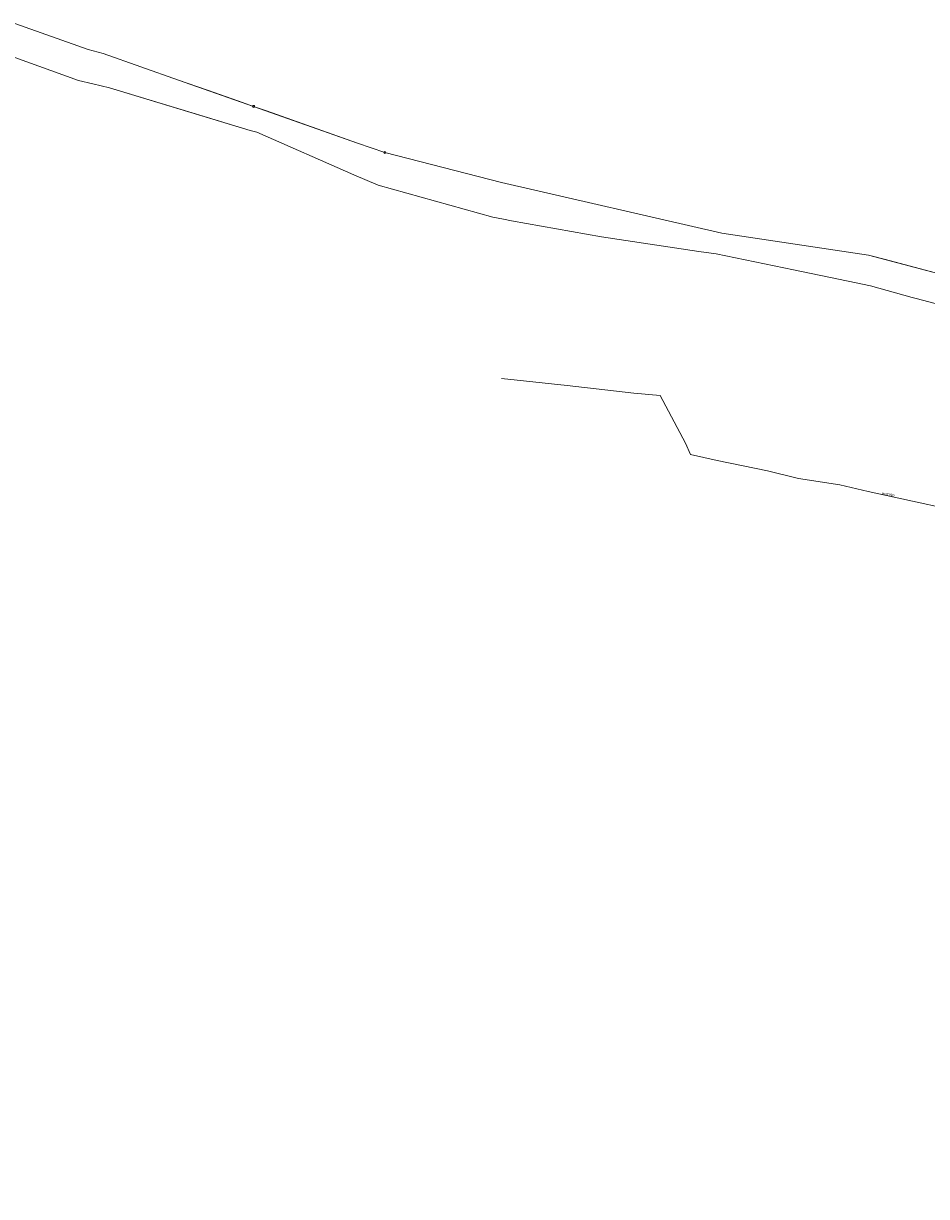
# Model space of a CAD drawing. Header units: metres. Extents: x 7423100 to 7429434, y 5527887 to 5533362.
# Tile 20 of 40: x 7426717 to 7426945, y 5531544 to 5531840. Entities that reach past the tile are written whole.
import ezdxf

# ---------------------------------------------------------------- set-up
doc = ezdxf.new("R2010")
doc.units = ezdxf.units.M
doc.header["$MEASUREMENT"] = 0
doc.linetypes.add('219-500', pattern=[0])
doc.layers.get('0').update_dxf_attribs({"color": 2, "linetype": 'CONTINUOUS', "lineweight": 5})
for name, color, linetype in [('202-punkt graniczny', 7, 'CONTINUOUS'), ('203-punkt graniczny', 7, 'CONTINUOUS'), ('218-kontur użytku gruntowego', 7, 'CONTINUOUS'), ('219-działka ewidencyjna', 7, 'CONTINUOUS'), ('przewód wodociągowy', 7, 'CONTINUOUS'), ('przewód wodociągowy-Atr1', 7, 'CONTINUOUS')]:
    doc.layers.add(name, color=color, linetype=linetype)
doc.styles.get("Standard").update_dxf_attribs({"font": 'Working1250.shx', "width": 0.75})

# ---------------------------------------------------------------- blocks, each defined once
blk = doc.blocks.new('203')
at = {"linetype": 'Continuous', "lineweight": 0}
h = blk.add_hatch(color=0, dxfattribs=at)
edge = h.paths.add_edge_path()
edge.add_arc((0, 0), 0.045, 0, 360)
blk = doc.blocks.new('202')
at = {"color": 0, "linetype": 'Continuous', "lineweight": 0}
blk.add_circle((0, 0), 0.25, dxfattribs=at)

msp = doc.modelspace()

# ---------------------------------------------------------------- linework, layer by layer
at = {"layer": '218-kontur użytku gruntowego', "color": 3, "linetype": 'Continuous', "lineweight": 18, "flags": 128}
for points in [[(7426733.06, 5531833.63), (7426714.59, 5531840.21)], [(7426710.58, 5531833.07), (7426730.62, 5531825.85)], [(7426736.91, 5531832.62), (7426733.06, 5531833.63)], [(7426755.83, 5531825.92), (7426736.91, 5531832.62)], [(7426763.18, 5531823.36), (7426755.83, 5531825.92)], [(7426730.62, 5531825.85), (7426734.27, 5531825)], [(7426734.27, 5531825), (7426738.48, 5531824.01)], [(7426738.48, 5531824.01), (7426759.3, 5531817.65)], [(7426770.82, 5531820.69), (7426763.18, 5531823.36)], [(7426774.82, 5531819.3), (7426770.82, 5531820.69)], [(7426759.3, 5531817.65), (7426773.93, 5531813.18)], [(7426778.06, 5531818.16), (7426774.82, 5531819.3)], [(7426801.03, 5531810.05), (7426778.06, 5531818.16)], [(7426773.93, 5531813.18), (7426775.61, 5531812.75)], [(7426775.61, 5531812.75), (7426800.1, 5531802.05)], [(7426807.9, 5531807.63), (7426801.03, 5531810.05)], [(7426834.4, 5531800.84), (7426807.9, 5531807.63)], [(7426800.1, 5531802.05), (7426806.19, 5531799.4)], [(7426806.19, 5531799.4), (7426835.17, 5531791.38)], [(7426837.3, 5531800.11), (7426834.4, 5531800.84)], [(7426892.86, 5531787.27), (7426837.3, 5531800.11)], [(7426835.17, 5531791.38), (7426837.81, 5531790.85)], [(7426837.81, 5531790.85), (7426839.86, 5531790.42)], [(7426839.86, 5531790.42), (7426862.55, 5531786.36)], [(7426862.55, 5531786.36), (7426887.07, 5531782.68)], [(7426929.92, 5531781.77), (7426892.86, 5531787.27)], [(7426887.07, 5531782.68), (7426891.5, 5531782.11)], [(7426891.5, 5531782.11), (7426910.94, 5531778.08)], [(7426934.19, 5531780.63), (7426929.92, 5531781.77)], [(7426948.99, 5531776.7), (7426934.19, 5531780.63)], [(7426910.94, 5531778.08), (7426926.74, 5531774.76)], [(7426926.74, 5531774.76), (7426930.41, 5531773.98)], [(7426930.41, 5531773.98), (7426940.93, 5531771.11)], [(7426940.93, 5531771.11), (7426941.92, 5531770.82)], [(7426941.92, 5531770.82), (7426947.92, 5531769.23)]]:
    msp.add_lwpolyline(points, dxfattribs=at)
at = {"layer": '219-działka ewidencyjna', "color": 7, "linetype": '219-500', "lineweight": 18, "flags": 128}
for points in [[(7426733.06, 5531833.63), (7426714.59, 5531840.21)], [(7426730.62, 5531825.85), (7426710.58, 5531833.07)], [(7426733.06, 5531833.63), (7426736.91, 5531832.62)], [(7426736.91, 5531832.62), (7426755.83, 5531825.92)], [(7426755.83, 5531825.92), (7426774.82, 5531819.3)], [(7426734.27, 5531825), (7426730.62, 5531825.85)], [(7426738.48, 5531824.01), (7426734.27, 5531825)], [(7426738.48, 5531824.01), (7426773.93, 5531813.18)], [(7426774.82, 5531819.3), (7426801.03, 5531810.05)], [(7426775.61, 5531812.75), (7426773.93, 5531813.18)], [(7426775.61, 5531812.75), (7426800.1, 5531802.05)], [(7426801.03, 5531810.05), (7426807.9, 5531807.63)], [(7426834.4, 5531800.84), (7426807.9, 5531807.63)], [(7426800.1, 5531802.05), (7426806.19, 5531799.4)], [(7426806.19, 5531799.4), (7426835.17, 5531791.38)], [(7426834.4, 5531800.84), (7426837.3, 5531800.11)], [(7426837.3, 5531800.11), (7426892.86, 5531787.27)], [(7426837.81, 5531790.85), (7426835.17, 5531791.38)], [(7426839.86, 5531790.42), (7426837.81, 5531790.85)], [(7426862.55, 5531786.36), (7426839.86, 5531790.42)], [(7426887.07, 5531782.68), (7426862.55, 5531786.36)], [(7426892.86, 5531787.27), (7426929.92, 5531781.77)], [(7426891.5, 5531782.11), (7426887.07, 5531782.68)], [(7426910.94, 5531778.08), (7426891.5, 5531782.11)], [(7426929.92, 5531781.77), (7426948.99, 5531776.7)], [(7426926.74, 5531774.76), (7426910.94, 5531778.08)], [(7426930.41, 5531773.98), (7426926.74, 5531774.76)], [(7426940.93, 5531771.11), (7426930.41, 5531773.98)], [(7426941.92, 5531770.82), (7426940.93, 5531771.11)], [(7426947.92, 5531769.23), (7426941.92, 5531770.82)]]:
    msp.add_lwpolyline(points, dxfattribs=at)
at = {"layer": 'przewód wodociągowy', "color": 5, "linetype": 'Continuous', "lineweight": 18, "flags": 128}
msp.add_lwpolyline([(7426981.55, 5531541.09), (7426983.41, 5531561.45), (7426985.22, 5531582.25), (7426986.01, 5531596.62), (7426987.12, 5531608.97), (7426988.46, 5531626.3), (7426990.64, 5531636.46), (7426992.58, 5531645.86), (7426995.87, 5531657.21), (7427001.16, 5531680.96), (7426972.39, 5531688.64), (7426972.84, 5531709.73), (7426960.67, 5531715.39), (7426929.77, 5531722.1), (7426922.64, 5531723.79), (7426912.22, 5531725.39), (7426904.45, 5531727.39), (7426891.7, 5531729.92), (7426885.01, 5531731.47), (7426883.7, 5531734.29), (7426877.31, 5531746.32), (7426870.73, 5531746.97), (7426853.9, 5531748.9), (7426837.32, 5531750.65)], dxfattribs=at)

# ---------------------------------------------------------------- block references
at = {"layer": '202-punkt graniczny', "color": 7, "linetype": 'Continuous', "lineweight": 18}
for p in [(7426774.82, 5531819.3), (7426807.9, 5531807.63)]:
    msp.add_blockref('202', p, dxfattribs=at)
at = {"layer": '203-punkt graniczny', "color": 7, "linetype": 'Continuous', "lineweight": 18}
for p in [(7426733.06, 5531833.63), (7426736.91, 5531832.62), (7426755.83, 5531825.92), (7426730.62, 5531825.85), (7426734.27, 5531825), (7426738.48, 5531824.01), (7426773.93, 5531813.18), (7426775.61, 5531812.75), (7426801.03, 5531810.05), (7426800.1, 5531802.05), (7426806.19, 5531799.4), (7426834.4, 5531800.84), (7426837.3, 5531800.11), (7426835.17, 5531791.38), (7426837.81, 5531790.85), (7426839.86, 5531790.42), (7426862.55, 5531786.36), (7426892.86, 5531787.27), (7426887.07, 5531782.68), (7426891.5, 5531782.11), (7426929.92, 5531781.77), (7426910.94, 5531778.08), (7426926.74, 5531774.76), (7426930.41, 5531773.98), (7426940.93, 5531771.11), (7426941.92, 5531770.82)]:
    msp.add_blockref('203', p, dxfattribs=at)

# ---------------------------------------------------------------- texts
at = {"layer": 'przewód wodociągowy-Atr1', "color": 5, "width": 0.9}
msp.add_text('woD90', height=0.75, rotation=-12.309, dxfattribs=at).set_placement((7426933.19, 5531721.35))

doc.saveas('drawing.dxf')
